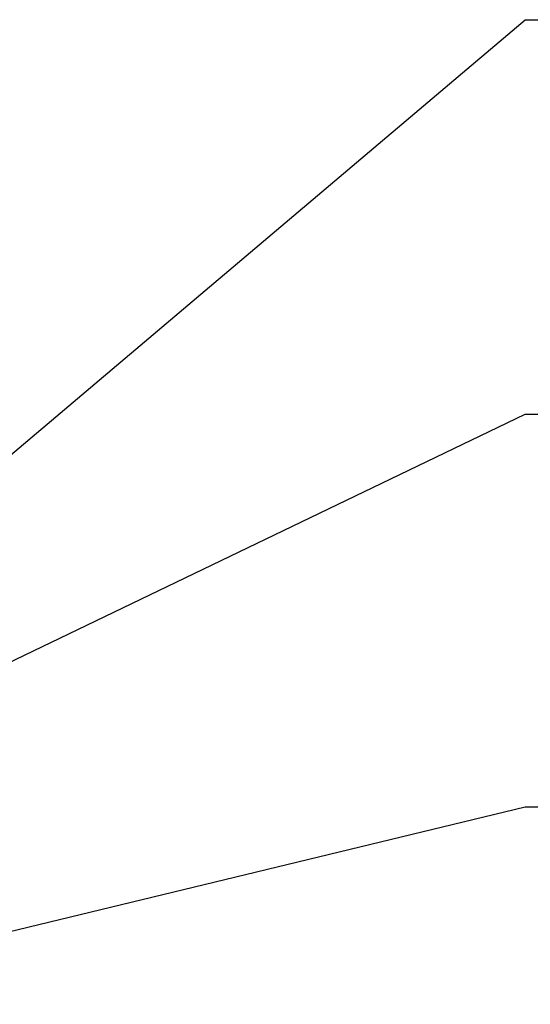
# Model space of a CAD drawing. Extents: x 0 to 1680, y 0 to 1188.
# Tile 23 of 31: x 1006 to 1035, y 801 to 857. Entities that reach past the tile are written whole.
import ezdxf

# ---------------------------------------------------------------- set-up
doc = ezdxf.new("R2010")
doc.units = 0
doc.header["$LTSCALE"] = 92.4
doc.layers.add('ALL_NOTE', color=7, linetype='CONTINUOUS')

msp = doc.modelspace()

# ---------------------------------------------------------------- linework, layer by layer
at = {"layer": 'ALL_NOTE', "color": 2, "linetype": 'CONTINUOUS'}
for p, q in [((984, 813.952), (1034.5, 856.697)), ((1034.5, 856.697), (1035.5, 856.697)), ((984, 809.928), (1034.5, 834.247)), ((1034.5, 834.247), (1035.5, 834.247)), ((970.256, 796.34), (1034.5, 811.893)), ((1034.5, 811.893), (1035.5, 811.893))]:
    msp.add_line(p, q, dxfattribs=at)

doc.saveas('drawing.dxf')
